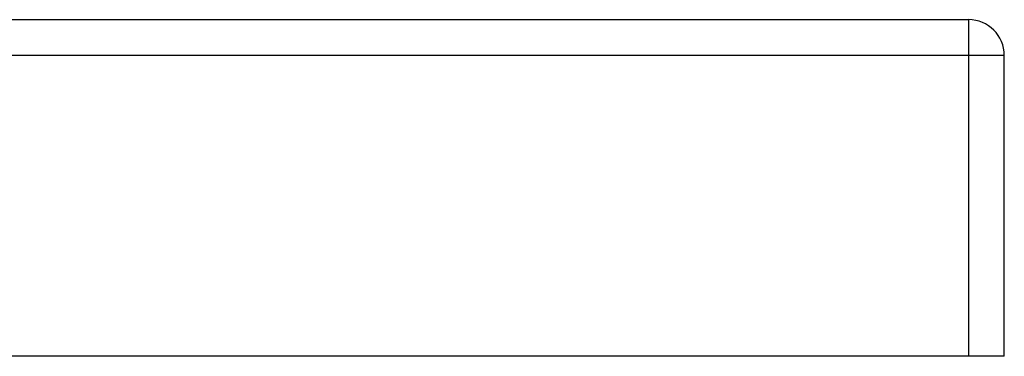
# Model space of a CAD drawing. Header units: inches. Extents: x 20 to 683, y 61 to 320.
# Tile 155 of 256: x 89.423 to 92.151, y 319.388 to 320.322. Entities that reach past the tile are written whole.
import ezdxf

# ---------------------------------------------------------------- set-up
doc = ezdxf.new("R2010")
doc.units = ezdxf.units.IN
doc.header["$MEASUREMENT"] = 0
doc.layers.add('Visible Edges(ANSI)', color=7, linetype='Continuous', lineweight=25)
doc.layers.add('Visible Tangent Edges(ANSI)', color=7, linetype='Continuous', lineweight=25)

msp = doc.modelspace()

# ---------------------------------------------------------------- linework, layer by layer
at = {"layer": 'Visible Edges(ANSI)'}
for p, q in [((20.4468, 320.3219), (92.0518, 320.3219)), ((92.1508, 319.3879), (92.1508, 320.2229)), ((92.0518, 319.3879), (20.4468, 319.3879)), ((92.1508, 319.3879), (92.0518, 319.3879))]:
    msp.add_line(p, q, dxfattribs=at)
msp.add_arc((92.0518, 320.2229), 0.099, 0, 90, dxfattribs=at)
at = {"layer": 'Visible Tangent Edges(ANSI)'}
for p, q in [((92.0518, 320.3219), (92.0518, 320.2229)), ((92.0518, 320.2229), (20.4468, 320.2229)), ((92.1508, 320.2229), (92.0518, 320.2229)), ((92.0518, 320.2229), (92.0518, 319.3879))]:
    msp.add_line(p, q, dxfattribs=at)

doc.saveas('drawing.dxf')
